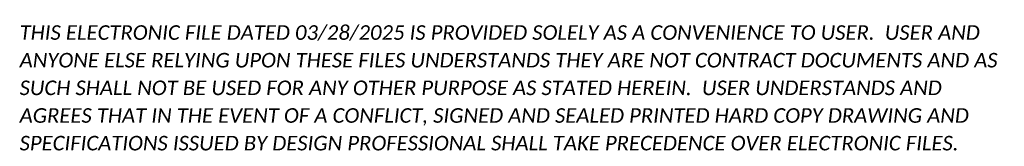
# Model space of a CAD drawing. Header units: feet. Extents: x 0 to 3385, y 15 to 450.
import ezdxf

# ---------------------------------------------------------------- set-up
doc = ezdxf.new("R2010")
doc.units = ezdxf.units.FT
doc.header["$LTSCALE"] = 20
doc.header["$MEASUREMENT"] = 0
doc.layers.add('SC_Scratch15', color=7, linetype='Continuous', lineweight=15, plot=False)
doc.styles.add('P_Slanted - Normal Fixed Spacing', font='calibrii.ttf', dxfattribs={"height": 0.14})

# ---------------------------------------------------------------- blocks, each defined once
blk = doc.blocks.new('E-Submittal Disclaimer-Model')
at = {"layer": 'SC_Scratch15', "color": 40, "true_color": 0xffbf00, "insert": (0, 0), "char_height": 50, "width": 3403.363, "attachment_point": 7, "line_spacing_factor": 1.14, "style": 'P_Slanted - Normal Fixed Spacing'}
blk.add_mtext('THIS ELECTRONIC FILE DATED 03/28/2025 IS PROVIDED SOLELY AS A CONVENIENCE TO USER.  USER AND ANYONE ELSE RELYING UPON THESE FILES UNDERSTANDS THEY ARE NOT CONTRACT DOCUMENTS AND AS SUCH SHALL NOT BE USED FOR ANY OTHER PURPOSE AS STATED HEREIN.  USER UNDERSTANDS AND AGREES THAT IN THE EVENT OF A CONFLICT, SIGNED AND SEALED PRINTED HARD COPY DRAWING AND SPECIFICATIONS ISSUED BY DESIGN PROFESSIONAL SHALL TAKE PRECEDENCE OVER ELECTRONIC FILES.', dxfattribs=at)

msp = doc.modelspace()

# ---------------------------------------------------------------- block references
at = {"layer": 'SC_Scratch15'}
msp.add_blockref('E-Submittal Disclaimer-Model', (0, 0), dxfattribs=at)

doc.saveas('drawing.dxf')
